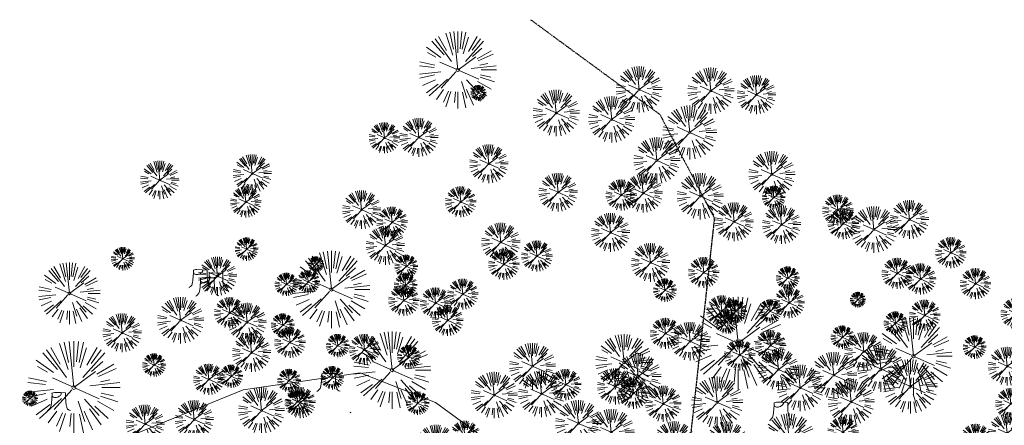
# Model space of a CAD drawing. Header units: feet. Extents: x 1134296 to 1140710, y 647902 to 649877.
# Tile 58 of 66: x 1134716 to 1135099, y 649329 to 649487. Entities that reach past the tile are written whole.
import ezdxf
from ezdxf.lldxf.tags import DXFTag

# ---------------------------------------------------------------- set-up
doc = ezdxf.new("R2010")
doc.units = ezdxf.units.FT
doc.header["$MEASUREMENT"] = 0
doc.linetypes.add('DIVIDE2', pattern=[0.625, 0.25, -0.125, 0, -0.125, 0, -0.125])
for name, color, linetype in [('C-CAMPSITE-PADS', 6, 'Continuous'), ('G-XREF', 7, 'Continuous'), ('V-FLOOD-PLAIN', 2, 'DIVIDE2')]:
    doc.layers.add(name, color=color, linetype=linetype)
doc.layers.add('V-SITE-VEGE', color=8, linetype='Continuous', lineweight=18)
doc.layers.add('V-UTIL-POWR-LINE-UNDR', color=8, linetype='EXIST_PROP POWER UNDERGROUND LINE 1', lineweight=15)
doc.styles.get("Standard").update_dxf_attribs({"font": 'arial.ttf'})
tags = doc.linetypes.add('EXIST_PROP POWER UNDERGROUND LINE 1', pattern='A,1.5,-0.2,["P-UG",Standard,S=0.08,R=0,X=-0.1,Y=-0.04],-0.3', length=2).pattern_tags.tags
tags[6] = DXFTag(74, 10)

# ---------------------------------------------------------------- blocks, each defined once
blk = doc.blocks.new('V-SITE-VEGE-Coniferious Tree 2')
at = {"color": 0, "linetype": 'ByBlock'}
for p, q in [((-0.146, 0.253), (-0.25, 0.433)), ((-0.063, 0.193), (-0.155, 0.476)), ((-0.057, 0.27), (-0.104, 0.489)), ((0, 0.003), (-0.052, 0.497)), ((0, 0.222), (0, 0.5)), ((0.029, 0.275), (0.052, 0.497)), ((0.057, 0.269), (0.104, 0.489)), ((0.069, 0.211), (0.138, 0.426)), ((0.139, 0.241), (0.25, 0.433)), ((-0.176, 0.195), (-0.335, 0.372)), ((-0.079, 0.109), (-0.294, 0.405)), ((0.098, 0.109), (0.335, 0.372)), ((0.187, 0.257), (0.294, 0.405)), ((-0.22, 0.16), (-0.405, 0.294)), ((-0.284, 0.164), (-0.393, 0.227)), ((0.192, 0.173), (0.312, 0.281)), ((0.249, 0.144), (0.433, 0.25)), ((-0.001, -0.001), (0.235, 0.171)), ((0.266, 0.118), (0.457, 0.203)), ((-0.306, 0.032), (-0.497, 0.052)), ((-0.296, 0.063), (-0.489, 0.104)), ((-0.02, 0.009), (-0.232, 0.103)), ((0.173, 0.018), (0.497, 0.052)), ((0.287, 0.061), (0.388, 0.083)), ((0.302, 0), (0.5, 0)), ((-0.218, -0.023), (-0.497, -0.052)), ((-0.302, -0.064), (-0.489, -0.104)), ((-0.023, -0.026), (-0.214, -0.237)), ((0.018, -0.008), (0.272, -0.121)), ((0.289, -0.094), (0.476, -0.155)), ((0.294, -0.062), (0.427, -0.091)), ((-0.288, -0.128), (-0.457, -0.203)), ((-0.255, -0.185), (-0.405, -0.294)), ((-0.132, -0.119), (-0.372, -0.335)), ((0.048, -0.147), (0.119, -0.367)), ((0.114, -0.127), (0.272, -0.302)), ((0.225, -0.203), (0.372, -0.335)), ((0.256, -0.148), (0.433, -0.25)), ((-0.184, -0.254), (-0.277, -0.381)), ((-0.121, -0.273), (-0.186, -0.417)), ((-0.091, -0.28), (-0.155, -0.476)), ((-0.03, -0.282), (-0.044, -0.422)), ((0, -0.282), (0, -0.5)), ((0.061, -0.287), (0.104, -0.489)), ((0.113, -0.254), (0.203, -0.457)), ((0.169, -0.232), (0.294, -0.405))]:
    blk.add_line(p, q, dxfattribs=at)
blk.add_circle((0, 0), 0.0208)
blk = doc.blocks.new('V-SITE-VEGE-Stump')
for points in [[(-0.1229, -0.0143, 0.052613), (-0.0986, 0.0077, 0.106195), (-0.0905, 0.0219, 0.044862), (-0.0837, 0.0527, 0.020074), (-0.0776, 0.1229, 0.011675), (-0.0773, 0.1364, 0.007866), (-0.0776, 0.1565)], [(-0.0776, 0.1565, -0.027668), (-0.0534, 0.1634, -0.067978), (-0.0432, 0.1643), (0.0086, 0.1616), (0.054, 0.1591)], [(0.0151, 0.1613, -0.082864), (0.0081, 0.142, -0.111324), (-0.0021, 0.1306, -0.039313), (-0.0159, 0.1223, -0.049197), (-0.028, 0.1177, -0.066002), (-0.0447, 0.1155, -0.070187), (-0.0604, 0.1177, -0.114859), (-0.0685, 0.1223, -0.075938), (-0.0773, 0.1332)], [(0.054, 0.1591, 0.004334), (0.0538, 0.1369, 0.008344), (0.054, 0.1254), (0.0561, 0.0762, 0.046252), (0.0624, 0.0317, 0.069625), (0.0733, 0.0038, 0.149725), (0.0794, -0.002, 0.058523), (0.0992, -0.0091)]]:
    blk.add_lwpolyline(points, format="xyb")
blk = doc.blocks.new('C_XBASE-PACTOLA_02403811')
at = {"layer": 'V-FLOOD-PLAIN', "flags": 128}
blk.add_lwpolyline([(1134914.78, 649486.68), (1134964.91, 649449.91), (1134986.13, 649409.61), (1134975.35, 649311.08), (1134958.92, 649205.06), (1134955.56, 649145.24), (1134964.04, 649110.86), (1134999.27, 649088), (1135032.63, 649078.28), (1135064.17, 649081.71), (1135129.22, 649125.04), (1135225.74, 649171.74), (1135337.32, 649207.17), (1135395.2, 649212.43)], dxfattribs=at)
at = {"layer": 'V-UTIL-POWR-LINE-UNDR', "flags": 128}
blk.add_lwpolyline([(1134480.13, 648231.49), (1134495, 648496.17), (1134496.35, 648566.44), (1134464.63, 648641.53), (1134459.68, 648691.6), (1134473.79, 648747.28), (1134487.67, 648772.88), (1134492.62, 648802.57), (1134496.09, 648841.02), (1134500.8, 648860.32), (1134494.59, 648928.38), (1134495.61, 649027.12), (1134495.96, 649106.74), (1134599.22, 649131.5), (1134637.55, 649168.54), (1134656.34, 649214.88), (1134694.64, 649279.09), (1134746.48, 649319.73), (1134803.11, 649342.85), (1134848.62, 649349.48), (1134877.8, 649337.9), (1134908.97, 649315.13), (1134965.72, 649315.53), (1135021.66, 649297.83), (1135074.57, 649267.3), (1135109.81, 649210.95), (1135119.86, 649164.36), (1135144.6, 649102.15)], dxfattribs=at)
at = {"layer": 'V-SITE-VEGE'}
for name, p, xscale, yscale, zscale in [('V-SITE-VEGE-Coniferious Tree 2', (1134886.48, 649467.14), 29.99963760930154, 29.99963760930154, 29.99963760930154), ('V-SITE-VEGE-Coniferious Tree 2', (1134956.92, 649459.56), 17.99978256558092, 17.99978256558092, 17.99978256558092), ('V-SITE-VEGE-Coniferious Tree 2', (1134984.82, 649459.06), 17.99978256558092, 17.99978256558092, 17.99978256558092), ('V-SITE-VEGE-Coniferious Tree 2', (1135002.44, 649457.52), 14.99981880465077, 14.99981880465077, 14.99981880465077), ('V-SITE-VEGE-Coniferious Tree 2', (1134924.75, 649450.42), 17.99978256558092, 17.99978256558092, 17.99978256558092), ('V-SITE-VEGE-Coniferious Tree 2', (1134946.26, 649447.93), 17.99978256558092, 17.99978256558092, 17.99978256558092), ('V-SITE-VEGE-Coniferious Tree 2', (1134976.55, 649442.85), 20.99974632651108, 20.99974632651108, 20.99974632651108), ('V-SITE-VEGE-Coniferious Tree 2', (1134871.38, 649440.95), 14.99981880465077, 14.99981880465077, 14.99981880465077), ('V-SITE-VEGE-Coniferious Tree 2', (1134898.56, 649430.68), 14.99981880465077, 14.99981880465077, 14.99981880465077), ('V-SITE-VEGE-Coniferious Tree 2', (1134963.81, 649432.01), 17.99978256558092, 17.99978256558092, 17.99978256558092), ('V-SITE-VEGE-Coniferious Tree 2', (1134806.69, 649426.87), 14.99981880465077, 14.99981880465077, 14.99981880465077), ('V-SITE-VEGE-Coniferious Tree 2', (1135008.48, 649426.6), 17.99978256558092, 17.99978256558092, 17.99978256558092), ('V-SITE-VEGE-Coniferious Tree 2', (1134770.74, 649424.39), 14.99981880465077, 14.99981880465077, 14.99981880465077), ('V-SITE-VEGE-Coniferious Tree 2', (1134925.46, 649419.61), 14.99981880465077, 14.99981880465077, 14.99981880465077), ('V-SITE-VEGE-Coniferious Tree 2', (1134958.54, 649419.3), 14.99981880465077, 14.99981880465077, 14.99981880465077), ('V-SITE-VEGE-Coniferious Tree 2', (1134980.64, 649418.08), 17.99978256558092, 17.99978256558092, 17.99978256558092), ('V-SITE-VEGE-Coniferious Tree 2', (1134849.14, 649412.87), 14.99981880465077, 14.99981880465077, 14.99981880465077), ('V-SITE-VEGE-Coniferious Tree 2', (1135009.19, 649417.61), 8.999891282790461, 8.999891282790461, 8.999891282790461), ('V-SITE-VEGE-Coniferious Tree 2', (1134993.81, 649408.19), 14.99981880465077, 14.99981880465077, 14.99981880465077), ('V-SITE-VEGE-Coniferious Tree 2', (1135012.24, 649407.05), 14.99981880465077, 14.99981880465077, 14.99981880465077), ('V-SITE-VEGE-Coniferious Tree 2', (1135061.91, 649409.04), 14.99981880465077, 14.99981880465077, 14.99981880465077), ('V-SITE-VEGE-Coniferious Tree 2', (1134945.82, 649404.03), 14.99981880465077, 14.99981880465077, 14.99981880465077), ('V-SITE-VEGE-Coniferious Tree 2', (1135048.11, 649405.13), 17.99978256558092, 17.99978256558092, 17.99978256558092), ('V-SITE-VEGE-Coniferious Tree 2', (1134903.2, 649400.24), 14.99981880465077, 14.99981880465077, 14.99981880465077), ('V-SITE-VEGE-Coniferious Tree 2', (1134858.35, 649398.97), 14.99981880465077, 14.99981880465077, 14.99981880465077), ('V-SITE-VEGE-Coniferious Tree 2', (1134804.47, 649397.53), 8.999891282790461, 8.999891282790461, 8.999891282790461), ('V-SITE-VEGE-Coniferious Tree 2', (1134961.37, 649392.34), 14.99981880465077, 14.99981880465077, 14.99981880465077), ('V-SITE-VEGE-Coniferious Tree 2', (1134756.4, 649393.8), 8.999891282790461, 8.999891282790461, 8.999891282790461), ('V-SITE-VEGE-Coniferious Tree 2', (1134837.39, 649381.85), 29.99963760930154, 29.99963760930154, 29.99963760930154), ('V-SITE-VEGE-Coniferious Tree 2', (1134793.19, 649387.04), 14.99981880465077, 14.99981880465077, 14.99981880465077), ('V-SITE-VEGE-Coniferious Tree 2', (1134866.48, 649390.85), 8.999891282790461, 8.999891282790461, 8.999891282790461), ('V-SITE-VEGE-Stump', (1134786.93, 649383.02), 40.31522404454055, 40.31522404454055, 40.31522404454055), ('V-SITE-VEGE-Stump', (1134793.04, 649381.75), 40.31522404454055, 40.31522404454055, 40.31522404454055), ('V-SITE-VEGE-Coniferious Tree 2', (1134819.97, 649383.85), 8.999891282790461, 8.999891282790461, 8.999891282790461), ('V-SITE-VEGE-Coniferious Tree 2', (1134828.41, 649384.79), 8.999891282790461, 8.999891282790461, 8.999891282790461), ('V-SITE-VEGE-Coniferious Tree 2', (1134866.2, 649383.49), 8.999891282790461, 8.999891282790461, 8.999891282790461), ('V-SITE-VEGE-Coniferious Tree 2', (1135014.65, 649386.31), 8.999891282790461, 8.999891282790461, 8.999891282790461), ('V-SITE-VEGE-Stump', (1134789.68, 649379.83), 40.31522404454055, 40.31522404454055, 40.31522404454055), ('V-SITE-VEGE-Coniferious Tree 2', (1134966.96, 649381.6), 8.999891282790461, 8.999891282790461, 8.999891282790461), ('V-SITE-VEGE-Coniferious Tree 2', (1134778.86, 649369.91), 17.99978256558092, 17.99978256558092, 17.99978256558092), ('V-SITE-VEGE-Coniferious Tree 2', (1134804.64, 649369.12), 14.99981880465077, 14.99981880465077, 14.99981880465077), ('V-SITE-VEGE-Coniferious Tree 2', (1134995.36, 649361.01), 35.99956513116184, 35.99956513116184, 35.99956513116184), ('V-SITE-VEGE-Coniferious Tree 2', (1134994.3, 649373.33), 8.999891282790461, 8.999891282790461, 8.999891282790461), ('V-SITE-VEGE-Coniferious Tree 2', (1135007.75, 649373.44), 8.999891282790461, 8.999891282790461, 8.999891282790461), ('V-SITE-VEGE-Coniferious Tree 2', (1134756.14, 649365.05), 14.99981880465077, 14.99981880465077, 14.99981880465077), ('V-SITE-VEGE-Coniferious Tree 2', (1134818.51, 649368.03), 8.999891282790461, 8.999891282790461, 8.999891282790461), ('V-SITE-VEGE-Coniferious Tree 2', (1134990.77, 649369.22), 8.999891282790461, 8.999891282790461, 8.999891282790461), ('V-SITE-VEGE-Coniferious Tree 2', (1135056.48, 649368.81), 8.999891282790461, 8.999891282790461, 8.999891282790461), ('V-SITE-VEGE-Coniferious Tree 2', (1134976.7, 649361.72), 14.99981880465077, 14.99981880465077, 14.99981880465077), ('V-SITE-VEGE-Coniferious Tree 2', (1135063.51, 649356), 29.99963760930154, 29.99963760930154, 29.99963760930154), ('V-SITE-VEGE-Coniferious Tree 2', (1134806.41, 649357.35), 14.99981880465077, 14.99981880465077, 14.99981880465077), ('V-SITE-VEGE-Coniferious Tree 2', (1134860.97, 649350.55), 29.99963760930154, 29.99963760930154, 29.99963760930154), ('V-SITE-VEGE-Coniferious Tree 2', (1135035.88, 649363.32), 8.999891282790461, 8.999891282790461, 8.999891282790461), ('V-SITE-VEGE-Coniferious Tree 2', (1135044.2, 649357.72), 14.99981880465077, 14.99981880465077, 14.99981880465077), ('V-SITE-VEGE-Coniferious Tree 2', (1134737.38, 649343.8), 35.99956513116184, 35.99956513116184, 35.99956513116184), ('V-SITE-VEGE-Coniferious Tree 2', (1134839.87, 649360.06), 8.999891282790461, 8.999891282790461, 8.999891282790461), ('V-SITE-VEGE-Coniferious Tree 2', (1134915.5, 649352.04), 17.99978256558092, 17.99978256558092, 17.99978256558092), ('V-SITE-VEGE-Coniferious Tree 2', (1134951.07, 649353.48), 21.99973424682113, 21.99973424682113, 21.99973424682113), ('V-SITE-VEGE-Coniferious Tree 2', (1135087.2, 649359.47), 8.999891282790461, 8.999891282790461, 8.999891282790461), ('V-SITE-VEGE-Coniferious Tree 2', (1134867.47, 649355.74), 8.999891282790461, 8.999891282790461, 8.999891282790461), ('V-SITE-VEGE-Coniferious Tree 2', (1135032.49, 649348.54), 17.99978256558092, 17.99978256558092, 17.99978256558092), ('V-SITE-VEGE-Coniferious Tree 2', (1135050.77, 649351.05), 17.99978256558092, 17.99978256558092, 17.99978256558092), ('V-SITE-VEGE-Coniferious Tree 2', (1135099.89, 649352.03), 14.99981880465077, 14.99981880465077, 14.99981880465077), ('V-SITE-VEGE-Coniferious Tree 2', (1134768.55, 649352.51), 8.999891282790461, 8.999891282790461, 8.999891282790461), ('V-SITE-VEGE-Coniferious Tree 2', (1134956.5, 649348.08), 17.99978256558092, 17.99978256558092, 17.99978256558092), ('V-SITE-VEGE-Coniferious Tree 2', (1135062.27, 649344.25), 20.99974632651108, 20.99974632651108, 20.99974632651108), ('V-SITE-VEGE-Coniferious Tree 2', (1134798.52, 649348.14), 8.999891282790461, 8.999891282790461, 8.999891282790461), ('V-SITE-VEGE-Coniferious Tree 2', (1134820.97, 649346.49), 8.999891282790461, 8.999891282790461, 8.999891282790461), ('V-SITE-VEGE-Coniferious Tree 2', (1134837.79, 649347.55), 8.999891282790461, 8.999891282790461, 8.999891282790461), ('V-SITE-VEGE-Coniferious Tree 2', (1134900.62, 649340.81), 17.99978256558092, 17.99978256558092, 17.99978256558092), ('V-SITE-VEGE-Coniferious Tree 2', (1134919.03, 649341.28), 17.99978256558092, 17.99978256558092, 17.99978256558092), ('V-SITE-VEGE-Coniferious Tree 2', (1134947.68, 649344.21), 13.99983088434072, 13.99983088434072, 13.99983088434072), ('V-SITE-VEGE-Coniferious Tree 2', (1135019.5, 649343.63), 17.99978256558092, 17.99978256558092, 17.99978256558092), ('V-SITE-VEGE-Stump', (1134836.76, 649342.77), 40.31522404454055, 40.31522404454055, 40.31522404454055), ('V-SITE-VEGE-Coniferious Tree 2', (1134987.24, 649338), 19.99975840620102, 19.99975840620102, 19.99975840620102), ('V-SITE-VEGE-Coniferious Tree 2', (1135039.27, 649338.21), 17.99978256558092, 17.99978256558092, 17.99978256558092), ('V-SITE-VEGE-Stump', (1134732.02, 649335.27), 40.31522404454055, 40.31522404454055, 40.31522404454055), ('V-SITE-VEGE-Coniferious Tree 2', (1134810.25, 649334.85), 17.99978256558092, 17.99978256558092, 17.99978256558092), ('V-SITE-VEGE-Coniferious Tree 2', (1134824.24, 649338.28), 8.999891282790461, 8.999891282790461, 8.999891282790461), ('V-SITE-VEGE-Coniferious Tree 2', (1134870.9, 649337.67), 8.999891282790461, 8.999891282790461, 8.999891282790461), ('V-SITE-VEGE-Coniferious Tree 2', (1134966.3, 649337.42), 13.99983088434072, 13.99983088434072, 13.99983088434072), ('V-SITE-VEGE-Coniferious Tree 2', (1134784.13, 649331.34), 14.99981880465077, 14.99981880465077, 14.99981880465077), ('V-SITE-VEGE-Coniferious Tree 2', (1134933.33, 649329.86), 17.99978256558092, 17.99978256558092, 17.99978256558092), ('V-SITE-VEGE-Stump', (1135012.44, 649331.52), 40.31522404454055, 40.31522404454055, 40.31522404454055), ('V-SITE-VEGE-Coniferious Tree 2', (1134765.09, 649329.6), 14.99981880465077, 14.99981880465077, 14.99981880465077), ('V-SITE-VEGE-Coniferious Tree 2', (1134946.1, 649326.38), 17.99978256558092, 17.99978256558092, 17.99978256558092), ('V-SITE-VEGE-Coniferious Tree 2', (1135015.17, 649323.67), 19.99975840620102, 19.99975840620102, 19.99975840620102), ('V-SITE-VEGE-Coniferious Tree 2', (1135099.88, 649326.07), 14.99981880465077, 14.99981880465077, 14.99981880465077), ('V-SITE-VEGE-Coniferious Tree 2', (1134878.03, 649321.77), 14.99981880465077, 14.99981880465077, 14.99981880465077)]:
    blk.add_blockref(name, p, dxfattribs=dict(at, xscale=xscale, yscale=yscale, zscale=zscale))
at = {"layer": 'V-SITE-VEGE', "rotation": 8.537736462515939e-07}
for p, xscale, yscale, zscale in [((1134894.53, 649458.21), 5.999927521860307, 5.999927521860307, 5.999927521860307), ((1134858, 649440.79), 11.99985504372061, 11.99985504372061, 11.99985504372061), ((1134949.96, 649418.56), 11.99985504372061, 11.99985504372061, 11.99985504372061), ((1134804.19, 649415.85), 11.99985504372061, 11.99985504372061, 11.99985504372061), ((1134887.64, 649415.92), 11.99985504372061, 11.99985504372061, 11.99985504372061), ((1135034.12, 649412.68), 11.99985504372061, 11.99985504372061, 11.99985504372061), ((1134860.98, 649408), 11.99985504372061, 11.99985504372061, 11.99985504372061), ((1135036.21, 649407.45), 11.99985504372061, 11.99985504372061, 11.99985504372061), ((1134917.24, 649394.84), 11.99985504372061, 11.99985504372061, 11.99985504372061), ((1135077.97, 649396.14), 11.99985504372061, 11.99985504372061, 11.99985504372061), ((1134904.4, 649391.65), 11.99985504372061, 11.99985504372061, 11.99985504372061), ((1134735.66, 649380.35), 23.99971008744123, 23.99971008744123, 23.99971008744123), ((1134831.46, 649391.65), 5.999927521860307, 5.999927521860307, 5.999927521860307), ((1134982.01, 649388.46), 11.99985504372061, 11.99985504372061, 11.99985504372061), ((1135057.16, 649388.12), 11.99985504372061, 11.99985504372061, 11.99985504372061), ((1135066.22, 649385.94), 11.99985504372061, 11.99985504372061, 11.99985504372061), ((1135087.55, 649384.1), 11.99985504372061, 11.99985504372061, 11.99985504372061), ((1134888.44, 649380.06), 11.99985504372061, 11.99985504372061, 11.99985504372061), ((1134865.55, 649377.58), 11.99985504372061, 11.99985504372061, 11.99985504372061), ((1134877.86, 649376.6), 11.99985504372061, 11.99985504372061, 11.99985504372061), ((1135015.15, 649376.71), 11.99985504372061, 11.99985504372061, 11.99985504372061), ((1135041.86, 649377.9), 5.999927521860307, 5.999927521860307, 5.999927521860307), ((1134797.93, 649372.82), 11.99985504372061, 11.99985504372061, 11.99985504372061), ((1134989.02, 649373.53), 11.99985504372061, 11.99985504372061, 11.99985504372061), ((1135067.83, 649371.84), 11.99985504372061, 11.99985504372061, 11.99985504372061), ((1135103.35, 649372.58), 11.99985504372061, 11.99985504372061, 11.99985504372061), ((1134882.55, 649369.86), 11.99985504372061, 11.99985504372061, 11.99985504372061), ((1134967.19, 649364.79), 11.99985504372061, 11.99985504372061, 11.99985504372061), ((1134821.33, 649361.27), 11.99985504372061, 11.99985504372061, 11.99985504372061), ((1135007.96, 649360.11), 11.99985504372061, 11.99985504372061, 11.99985504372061), ((1134850.24, 649358.54), 11.99985504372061, 11.99985504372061, 11.99985504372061), ((1134995.96, 649356.39), 11.99985504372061, 11.99985504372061, 11.99985504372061), ((1135011, 649350.8), 15.99980672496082, 15.99980672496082, 15.99980672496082), ((1134789.79, 649346.95), 11.99985504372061, 11.99985504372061, 11.99985504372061), ((1134928.41, 649344.89), 11.99985504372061, 11.99985504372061, 11.99985504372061), ((1134954.74, 649341.54), 11.99985504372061, 11.99985504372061, 11.99985504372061), ((1134720.36, 649339.52), 5.999927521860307, 5.999927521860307, 5.999927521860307), ((1134825.29, 649337.93), 11.99985504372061, 11.99985504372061, 11.99985504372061), ((1135101.3, 649337.51), 11.99985504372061, 11.99985504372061, 11.99985504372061), ((1134889.26, 649324.85), 11.99985504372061, 11.99985504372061, 11.99985504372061), ((1134970.52, 649322.66), 15.99980672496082, 15.99980672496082, 15.99980672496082), ((1134991.02, 649322.53), 15.99980672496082, 15.99980672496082, 15.99980672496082), ((1135036.1, 649326.43), 11.99985504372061, 11.99985504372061, 11.99985504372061), ((1135087.67, 649323.64), 11.99985504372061, 11.99985504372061, 11.99985504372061)]:
    blk.add_blockref('V-SITE-VEGE-Coniferious Tree 2', p, dxfattribs=dict(at, xscale=xscale, yscale=yscale, zscale=zscale))
blk = doc.blocks.new('C_PBASE-PACTOLA_02403811')
at = {"layer": 'C-CAMPSITE-PADS'}
blk.add_lwpolyline([(1134845.12, 649333.99), (1134844.63, 649334.11)], dxfattribs=at)

msp = doc.modelspace()

# ---------------------------------------------------------------- block references
at = {"layer": 'G-XREF'}
msp.add_blockref('C_XBASE-PACTOLA_02403811', (0, 0), dxfattribs=at)

# ---------------------------------------------------------------- next in the draw order: block references
msp.add_blockref('C_PBASE-PACTOLA_02403811', (0, 0), dxfattribs=at)

doc.saveas('drawing.dxf')
